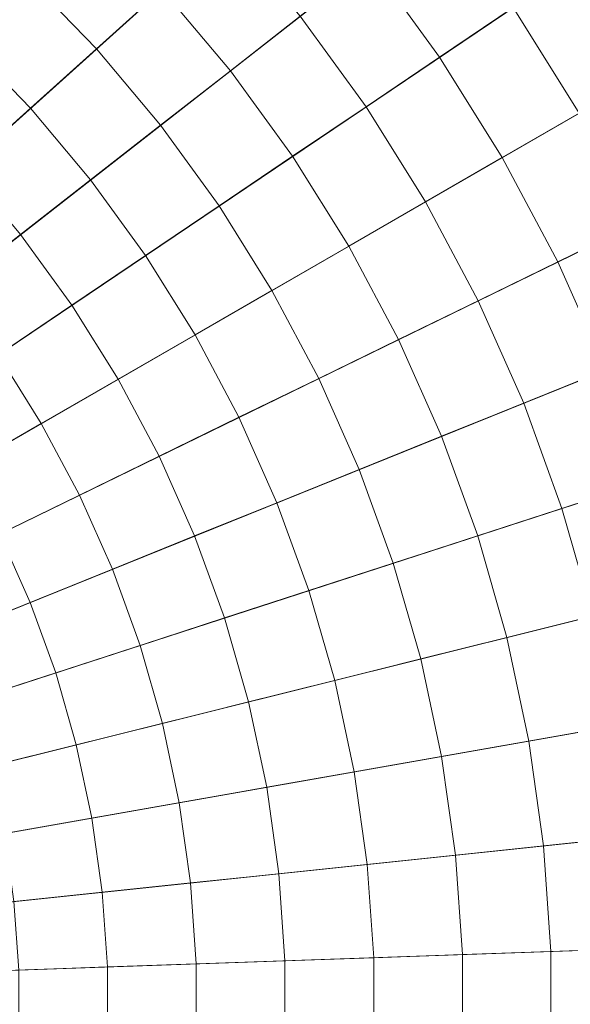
# Model space of a CAD drawing. Header units: centimetres. Extents: x -3.01 to 4.18, y -6.48 to 0.72.
# Tile 238 of 256: x 0.91 to 1.09, y -2.88 to -2.56. Entities that reach past the tile are written whole.
import ezdxf

# ---------------------------------------------------------------- set-up
doc = ezdxf.new("R2010")
doc.units = ezdxf.units.CM
doc.header["$LTSCALE"] = 2.54
doc.layers.add('Lucido design-1', color=7, linetype='Continuous')

# ---------------------------------------------------------------- blocks, each defined once
blk = doc.blocks.new('Gruppo-1')
at = {"color": 142, "linetype": 'Continuous', "lineweight": 9}
for points in [[(1.32909, -2.21215, -14.60843), (1.28063, -2.16196, -14.60843), (0.58636, -2.8809, -14.60843), (1.32909, -2.21215, -14.60843)], [(0.58636, -2.8809, -13.70118), (1.28063, -2.16196, -13.70118), (1.32909, -2.21215, -13.70118), (0.58636, -2.8809, -13.70118)], [(1.37393, -2.26558, -14.60843), (1.32909, -2.21215, -14.60843), (0.58636, -2.8809, -14.60843), (1.37393, -2.26558, -14.60843)], [(0.58636, -2.8809, -13.70118), (1.32909, -2.21215, -13.70118), (1.37393, -2.26558, -13.70118), (0.58636, -2.8809, -13.70118)], [(1.41493, -2.32202, -14.60843), (1.37393, -2.26558, -14.60843), (0.58636, -2.8809, -14.60843), (1.41493, -2.32202, -14.60843)], [(0.58636, -2.8809, -13.70118), (1.37393, -2.26558, -13.70118), (1.41493, -2.32202, -13.70118), (0.58636, -2.8809, -13.70118)], [(1.4519, -2.38118, -14.60843), (1.41493, -2.32202, -14.60843), (0.58636, -2.8809, -14.60843), (1.4519, -2.38118, -14.60843)], [(0.58636, -2.8809, -13.70118), (1.41493, -2.32202, -13.70118), (1.4519, -2.38118, -13.70118), (0.58636, -2.8809, -13.70118)], [(1.48465, -2.44277, -14.60843), (1.4519, -2.38118, -14.60843), (0.58636, -2.8809, -14.60843), (1.48465, -2.44277, -14.60843)], [(0.58636, -2.8809, -13.70118), (1.4519, -2.38118, -13.70118), (1.48465, -2.44277, -13.70118), (0.58636, -2.8809, -13.70118)], [(1.51302, -2.5065, -14.60843), (1.48465, -2.44277, -14.60843), (0.58636, -2.8809, -14.60843), (1.51302, -2.5065, -14.60843)], [(0.58636, -2.8809, -13.70118), (1.48465, -2.44277, -13.70118), (1.51302, -2.5065, -13.70118), (0.58636, -2.8809, -13.70118)], [(1.53688, -2.57206, -14.60843), (1.51302, -2.5065, -14.60843), (0.58636, -2.8809, -14.60843), (1.53688, -2.57206, -14.60843)], [(0.58636, -2.8809, -13.70118), (1.51302, -2.5065, -13.70118), (1.53688, -2.57206, -13.70118), (0.58636, -2.8809, -13.70118)], [(1.55611, -2.63911, -14.60843), (1.53688, -2.57206, -14.60843), (0.58636, -2.8809, -14.60843), (1.55611, -2.63911, -14.60843)], [(0.58636, -2.8809, -13.70118), (1.53688, -2.57206, -13.70118), (1.55611, -2.63911, -13.70118), (0.58636, -2.8809, -13.70118)], [(1.57061, -2.70735, -14.60843), (1.55611, -2.63911, -14.60843), (0.58636, -2.8809, -14.60843), (1.57061, -2.70735, -14.60843)], [(0.58636, -2.8809, -13.70118), (1.55611, -2.63911, -13.70118), (1.57061, -2.70735, -13.70118), (0.58636, -2.8809, -13.70118)], [(1.58032, -2.77643, -14.60843), (1.57061, -2.70735, -14.60843), (0.58636, -2.8809, -14.60843), (1.58032, -2.77643, -14.60843)], [(0.58636, -2.8809, -13.70118), (1.57061, -2.70735, -13.70118), (1.58032, -2.77643, -13.70118), (0.58636, -2.8809, -13.70118)], [(1.58519, -2.84602, -14.60843), (1.58032, -2.77643, -14.60843), (0.58636, -2.8809, -14.60843), (1.58519, -2.84602, -14.60843)], [(0.58636, -2.8809, -13.70118), (1.58032, -2.77643, -13.70118), (1.58519, -2.84602, -13.70118), (0.58636, -2.8809, -13.70118)], [(1.58519, -2.91578, -14.60843), (1.58519, -2.84602, -14.60843), (0.58636, -2.8809, -14.60843), (1.58519, -2.91578, -14.60843)], [(0.58636, -2.8809, -13.70118), (1.58519, -2.84602, -13.70118), (1.58519, -2.91578, -13.70118), (0.58636, -2.8809, -13.70118)]]:
    blk.add_polyline3d(points, dxfattribs=at)
for points in [[(1.08719, 0.68271, -13.70234), (0.83739, 0.70896, -13.70234), (0.58651, -2.87874, -13.70234), (0.58666, -2.87876, -13.70234)], [(1.33456, 0.63909, -13.70234), (1.08719, 0.68271, -13.70234), (0.58666, -2.87876, -13.70234), (0.58681, -2.87878, -13.70234)], [(1.57828, 0.57832, -13.70234), (1.33456, 0.63909, -13.70234), (0.58681, -2.87878, -13.70234), (0.58696, -2.87882, -13.70234)], [(1.81716, 0.5007, -13.70234), (1.57828, 0.57832, -13.70234), (0.58696, -2.87882, -13.70234), (0.5871, -2.87887, -13.70234)], [(2.05005, 0.40661, -13.70234), (1.81716, 0.5007, -13.70234), (0.5871, -2.87887, -13.70234), (0.58724, -2.87892, -13.70234)], [(2.27581, 0.2965, -13.70234), (2.05005, 0.40661, -13.70234), (0.58724, -2.87892, -13.70234), (0.58738, -2.87899, -13.70234)], [(2.49334, 0.17091, -13.70234), (2.27581, 0.2965, -13.70234), (0.58738, -2.87899, -13.70234), (0.58751, -2.87906, -13.70234)], [(2.70158, 0.03045, -13.70234), (2.49334, 0.17091, -13.70234), (0.58751, -2.87906, -13.70234), (0.58763, -2.87915, -13.70234)], [(2.89951, -0.12419, -13.70234), (2.70158, 0.03045, -13.70234), (0.58763, -2.87915, -13.70234), (0.58775, -2.87924, -13.70234)], [(3.08618, -0.29226, -13.70234), (2.89951, -0.12419, -13.70234), (0.58775, -2.87924, -13.70234), (0.58786, -2.87934, -13.70234)], [(3.26066, -0.47295, -13.70234), (3.08618, -0.29226, -13.70234), (0.58786, -2.87934, -13.70234), (0.58797, -2.87945, -13.70234)], [(3.42212, -0.66536, -13.70234), (3.26066, -0.47295, -13.70234), (0.58797, -2.87945, -13.70234), (0.58806, -2.87957, -13.70234)], [(3.56976, -0.86857, -13.70234), (3.42212, -0.66536, -13.70234), (0.58806, -2.87957, -13.70234), (0.58815, -2.87969, -13.70234)], [(3.70286, -1.08159, -13.70234), (3.56976, -0.86857, -13.70234), (0.58815, -2.87969, -13.70234), (0.58823, -2.87982, -13.70234)], [(3.82078, -1.30336, -13.70234), (3.70286, -1.08159, -13.70234), (0.58823, -2.87982, -13.70234), (0.5883, -2.87995, -13.70234)], [(3.92295, -1.53283, -13.70234), (3.82078, -1.30336, -13.70234), (0.5883, -2.87995, -13.70234), (0.58837, -2.88009, -13.70234)], [(4.00886, -1.76886, -13.70234), (3.92295, -1.53283, -13.70234), (0.58837, -2.88009, -13.70234), (0.58842, -2.88023, -13.70234)], [(4.07809, -2.01031, -13.70234), (4.00886, -1.76886, -13.70234), (0.58842, -2.88023, -13.70234), (0.58846, -2.88038, -13.70234)], [(4.13032, -2.256, -13.70234), (4.07809, -2.01031, -13.70234), (0.58846, -2.88038, -13.70234), (0.58849, -2.88052, -13.70234)], [(4.16527, -2.50474, -13.70234), (4.13032, -2.256, -13.70234), (0.58849, -2.88052, -13.70234), (0.58851, -2.88067, -13.70234)], [(4.18279, -2.75531, -13.70234), (4.16527, -2.50474, -13.70234), (0.58851, -2.88067, -13.70234), (0.58852, -2.88082, -13.70234)], [(0.89152, -2.5649, -12.61211), (0.86873, -2.54438, -12.61211), (0.88744, -2.52209, -12.61426), (0.91173, -2.54396, -12.61426)], [(1.04701, -2.57019, -12.62129), (1.02421, -2.53881, -12.62129), (1.04711, -2.52092, -12.62383), (1.0711, -2.55394, -12.62383)], [(0.93444, -2.56748, -12.61426), (0.91173, -2.54396, -12.61426), (0.93194, -2.52304, -12.6165), (0.95606, -2.54802, -12.6165)], [(0.97838, -2.57462, -12.6165), (0.95606, -2.54802, -12.6165), (0.97767, -2.52856, -12.61884), (1.0013, -2.55671, -12.61884)], [(1.09273, -2.58855, -12.62383), (1.0711, -2.55394, -12.62383), (1.09519, -2.53769, -12.62648), (1.11789, -2.57402, -12.62648)], [(1.0229, -2.58645, -12.61884), (1.0013, -2.55671, -12.61884), (1.02421, -2.53881, -12.62129), (1.04701, -2.57019, -12.62129)], [(0.91282, -2.58695, -12.61211), (0.89152, -2.5649, -12.61211), (0.91173, -2.54396, -12.61426), (0.93444, -2.56748, -12.61426)], [(0.95546, -2.59253, -12.61426), (0.93444, -2.56748, -12.61426), (0.95606, -2.54802, -12.6165), (0.97838, -2.57462, -12.6165)], [(1.06756, -2.60308, -12.62129), (1.04701, -2.57019, -12.62129), (1.0711, -2.55394, -12.62383), (1.09273, -2.58855, -12.62383)], [(0.99879, -2.60271, -12.6165), (0.97838, -2.57462, -12.6165), (1.0013, -2.55671, -12.61884), (1.0229, -2.58645, -12.61884)], [(0.89119, -2.60643, -12.61007), (0.8713, -2.58583, -12.61007), (0.89152, -2.5649, -12.61211), (0.91282, -2.58695, -12.61211)], [(0.93253, -2.61044, -12.61211), (0.91282, -2.58695, -12.61211), (0.93444, -2.56748, -12.61426), (0.95546, -2.59253, -12.61426)], [(1.04238, -2.61762, -12.61884), (1.0229, -2.58645, -12.61884), (1.04701, -2.57019, -12.62129), (1.06756, -2.60308, -12.62129)], [(0.97468, -2.61898, -12.61426), (0.95546, -2.59253, -12.61426), (0.97838, -2.57462, -12.6165), (0.99879, -2.60271, -12.6165)], [(0.9096, -2.62836, -12.61007), (0.89119, -2.60643, -12.61007), (0.91282, -2.58695, -12.61211), (0.93253, -2.61044, -12.61211)], [(1.01719, -2.63216, -12.6165), (0.99879, -2.60271, -12.6165), (1.0229, -2.58645, -12.61884), (1.04238, -2.61762, -12.61884)], [(1.08577, -2.63732, -12.62129), (1.06756, -2.60308, -12.62129), (1.09273, -2.58855, -12.62383), (1.11189, -2.62458, -12.62383)], [(0.95055, -2.63525, -12.61211), (0.93253, -2.61044, -12.61211), (0.95546, -2.59253, -12.61426), (0.97468, -2.61898, -12.61426)], [(0.992, -2.6467, -12.61426), (0.97468, -2.61898, -12.61426), (0.99879, -2.60271, -12.6165), (1.01719, -2.63216, -12.6165)], [(1.05963, -2.65007, -12.61884), (1.04238, -2.61762, -12.61884), (1.06756, -2.60308, -12.62129), (1.08577, -2.63732, -12.62129)], [(0.88666, -2.64628, -12.60813), (0.86956, -2.62591, -12.60813), (0.89119, -2.60643, -12.61007), (0.9096, -2.62836, -12.61007)], [(0.92642, -2.65152, -12.61007), (0.9096, -2.62836, -12.61007), (0.93253, -2.61044, -12.61211), (0.95055, -2.63525, -12.61211)], [(0.9668, -2.66125, -12.61211), (0.95055, -2.63525, -12.61211), (0.97468, -2.61898, -12.61426), (0.992, -2.6467, -12.61426)], [(1.0335, -2.66282, -12.6165), (1.01719, -2.63216, -12.6165), (1.04238, -2.61762, -12.61884), (1.05963, -2.65007, -12.61884)], [(1.10154, -2.67275, -12.62129), (1.08577, -2.63732, -12.62129), (1.11189, -2.62458, -12.62383), (1.12849, -2.66186, -12.62383)], [(0.90229, -2.6678, -12.60813), (0.88666, -2.64628, -12.60813), (0.9096, -2.62836, -12.61007), (0.92642, -2.65152, -12.61007)], [(1.00735, -2.67557, -12.61426), (0.992, -2.6467, -12.61426), (1.01719, -2.63216, -12.6165), (1.0335, -2.66282, -12.6165)], [(0.9416, -2.6758, -12.61007), (0.92642, -2.65152, -12.61007), (0.95055, -2.63525, -12.61211), (0.9668, -2.66125, -12.61211)], [(1.07458, -2.68364, -12.61884), (1.05963, -2.65007, -12.61884), (1.08577, -2.63732, -12.62129), (1.10154, -2.67275, -12.62129)], [(0.9812, -2.68832, -12.61211), (0.9668, -2.66125, -12.61211), (0.992, -2.6467, -12.61426), (1.00735, -2.67557, -12.61426)], [(0.91639, -2.69036, -12.60813), (0.90229, -2.6678, -12.60813), (0.92642, -2.65152, -12.61007), (0.9416, -2.6758, -12.61007)], [(1.04762, -2.69454, -12.6165), (1.0335, -2.66282, -12.6165), (1.05963, -2.65007, -12.61884), (1.07458, -2.68364, -12.61884)], [(0.95504, -2.70108, -12.61007), (0.9416, -2.6758, -12.61007), (0.9668, -2.66125, -12.61211), (0.9812, -2.68832, -12.61211)], [(1.02065, -2.70544, -12.61426), (1.00735, -2.67557, -12.61426), (1.0335, -2.66282, -12.6165), (1.04762, -2.69454, -12.6165)], [(0.89117, -2.70492, -12.60629), (0.87815, -2.68408, -12.60629), (0.90229, -2.6678, -12.60813), (0.91639, -2.69036, -12.60813)], [(1.08715, -2.71818, -12.61884), (1.07458, -2.68364, -12.61884), (1.10154, -2.67275, -12.62129), (1.1148, -2.7092, -12.62129)], [(0.92887, -2.71384, -12.60813), (0.91639, -2.69036, -12.60813), (0.9416, -2.6758, -12.61007), (0.95504, -2.70108, -12.61007)], [(0.99367, -2.71634, -12.61211), (0.9812, -2.68832, -12.61211), (1.00735, -2.67557, -12.61426), (1.02065, -2.70544, -12.61426)], [(1.0595, -2.72717, -12.6165), (1.04762, -2.69454, -12.6165), (1.07458, -2.68364, -12.61884), (1.08715, -2.71818, -12.61884)], [(0.96668, -2.72724, -12.61007), (0.95504, -2.70108, -12.61007), (0.9812, -2.68832, -12.61211), (0.99367, -2.71634, -12.61211)], [(0.9027, -2.72661, -12.60629), (0.89117, -2.70492, -12.60629), (0.91639, -2.69036, -12.60813), (0.92887, -2.71384, -12.60813)], [(1.03183, -2.73616, -12.61426), (1.02065, -2.70544, -12.61426), (1.04762, -2.69454, -12.6165), (1.0595, -2.72717, -12.6165)], [(0.93969, -2.73814, -12.60813), (0.92887, -2.71384, -12.60813), (0.95504, -2.70108, -12.61007), (0.96668, -2.72724, -12.61007)], [(1.00416, -2.74515, -12.61211), (0.99367, -2.71634, -12.61211), (1.02065, -2.70544, -12.61426), (1.03183, -2.73616, -12.61426)], [(1.09728, -2.75351, -12.61884), (1.08715, -2.71818, -12.61884), (1.1148, -2.7092, -12.62129), (1.12549, -2.74648, -12.62129)], [(0.91269, -2.74905, -12.60629), (0.9027, -2.72661, -12.60629), (0.92887, -2.71384, -12.60813), (0.93969, -2.73814, -12.60813)], [(0.97648, -2.75414, -12.61007), (0.96668, -2.72724, -12.61007), (0.99367, -2.71634, -12.61211), (1.00416, -2.74515, -12.61211)], [(1.06907, -2.76055, -12.6165), (1.0595, -2.72717, -12.6165), (1.08715, -2.71818, -12.61884), (1.09728, -2.75351, -12.61884)], [(0.88569, -2.75996, -12.60456), (0.87653, -2.73938, -12.60456), (0.9027, -2.72661, -12.60629), (0.91269, -2.74905, -12.60629)], [(0.94879, -2.76314, -12.60813), (0.93969, -2.73814, -12.60813), (0.96668, -2.72724, -12.61007), (0.97648, -2.75414, -12.61007)], [(1.04084, -2.76758, -12.61426), (1.03183, -2.73616, -12.61426), (1.0595, -2.72717, -12.6165), (1.06907, -2.76055, -12.6165)], [(0.9211, -2.77214, -12.60629), (0.91269, -2.74905, -12.60629), (0.93969, -2.73814, -12.60813), (0.94879, -2.76314, -12.60813)], [(1.01261, -2.77462, -12.61211), (1.00416, -2.74515, -12.61211), (1.03183, -2.73616, -12.61426), (1.04084, -2.76758, -12.61426)], [(0.98437, -2.78166, -12.61007), (0.97648, -2.75414, -12.61007), (1.00416, -2.74515, -12.61211), (1.01261, -2.77462, -12.61211)], [(0.8934, -2.78114, -12.60456), (0.88569, -2.75996, -12.60456), (0.91269, -2.74905, -12.60629), (0.9211, -2.77214, -12.60629)], [(0.95612, -2.78871, -12.60813), (0.94879, -2.76314, -12.60813), (0.97648, -2.75414, -12.61007), (0.98437, -2.78166, -12.61007)], [(1.07629, -2.79451, -12.6165), (1.06907, -2.76055, -12.6165), (1.09728, -2.75351, -12.61884), (1.10493, -2.78946, -12.61884)], [(4.18279, -3.00649, -13.70234), (4.18279, -2.75531, -13.70234), (0.58852, -2.88082, -13.70234), (0.58852, -2.88097, -13.70234)], [(1.04764, -2.79956, -12.61426), (1.04084, -2.76758, -12.61426), (1.06907, -2.76055, -12.6165), (1.07629, -2.79451, -12.6165)], [(0.92787, -2.79575, -12.60629), (0.9211, -2.77214, -12.60629), (0.94879, -2.76314, -12.60813), (0.95612, -2.78871, -12.60813)], [(1.01898, -2.80462, -12.61211), (1.01261, -2.77462, -12.61211), (1.04084, -2.76758, -12.61426), (1.04764, -2.79956, -12.61426)], [(0.89961, -2.8028, -12.60456), (0.8934, -2.78114, -12.60456), (0.9211, -2.77214, -12.60629), (0.92787, -2.79575, -12.60629)], [(0.99032, -2.80967, -12.61007), (0.98437, -2.78166, -12.61007), (1.01261, -2.77462, -12.61211), (1.01898, -2.80462, -12.61211)], [(0.96165, -2.81472, -12.60813), (0.95612, -2.78871, -12.60813), (0.98437, -2.78166, -12.61007), (0.99032, -2.80967, -12.61007)], [(0.93298, -2.81978, -12.60629), (0.92787, -2.79575, -12.60629), (0.95612, -2.78871, -12.60813), (0.96165, -2.81472, -12.60813)], [(1.08112, -2.8289, -12.6165), (1.07629, -2.79451, -12.6165), (1.10493, -2.78946, -12.61884), (1.11004, -2.82586, -12.61884)], [(0.90429, -2.82484, -12.60456), (0.89961, -2.8028, -12.60456), (0.92787, -2.79575, -12.60629), (0.93298, -2.81978, -12.60629)], [(1.05219, -2.83194, -12.61426), (1.04764, -2.79956, -12.61426), (1.07629, -2.79451, -12.6165), (1.08112, -2.8289, -12.6165)], [(1.02325, -2.83498, -12.61211), (1.01898, -2.80462, -12.61211), (1.04764, -2.79956, -12.61426), (1.05219, -2.83194, -12.61426)], [(0.99431, -2.83802, -12.61007), (0.99032, -2.80967, -12.61007), (1.01898, -2.80462, -12.61211), (1.02325, -2.83498, -12.61211)], [(0.96535, -2.84106, -12.60813), (0.96165, -2.81472, -12.60813), (0.99032, -2.80967, -12.61007), (0.99431, -2.83802, -12.61007)], [(0.93639, -2.84411, -12.60629), (0.93298, -2.81978, -12.60629), (0.96165, -2.81472, -12.60813), (0.96535, -2.84106, -12.60813)], [(0.90743, -2.84715, -12.60456), (0.90429, -2.82484, -12.60456), (0.93298, -2.81978, -12.60629), (0.93639, -2.84411, -12.60629)], [(1.08354, -2.86354, -12.6165), (1.08112, -2.8289, -12.6165), (1.11004, -2.82586, -12.61884), (1.1126, -2.86252, -12.61884)], [(1.05447, -2.86455, -12.61426), (1.05219, -2.83194, -12.61426), (1.08112, -2.8289, -12.6165), (1.08354, -2.86354, -12.6165)], [(1.02539, -2.86557, -12.61211), (1.02325, -2.83498, -12.61211), (1.05219, -2.83194, -12.61426), (1.05447, -2.86455, -12.61426)], [(0.9963, -2.86658, -12.61007), (0.99431, -2.83802, -12.61007), (1.02325, -2.83498, -12.61211), (1.02539, -2.86557, -12.61211)], [(0.96721, -2.8676, -12.60813), (0.96535, -2.84106, -12.60813), (0.99431, -2.83802, -12.61007), (0.9963, -2.86658, -12.61007)], [(0.93811, -2.86861, -12.60629), (0.93639, -2.84411, -12.60629), (0.96535, -2.84106, -12.60813), (0.96721, -2.8676, -12.60813)], [(0.909, -2.86963, -12.60456), (0.90743, -2.84715, -12.60456), (0.93639, -2.84411, -12.60629), (0.93811, -2.86861, -12.60629)], [(1.02539, -2.89623, -12.61211), (1.02539, -2.86557, -12.61211), (1.05447, -2.86455, -12.61426), (1.05447, -2.89724, -12.61426)], [(1.05447, -2.89724, -12.61426), (1.05447, -2.86455, -12.61426), (1.08354, -2.86354, -12.6165), (1.08354, -2.89826, -12.6165)], [(1.08354, -2.89826, -12.6165), (1.08354, -2.86354, -12.6165), (1.1126, -2.86252, -12.61884), (1.1126, -2.89927, -12.61884)], [(0.93811, -2.89318, -12.60629), (0.93811, -2.86861, -12.60629), (0.96721, -2.8676, -12.60813), (0.96721, -2.8942, -12.60813)], [(0.96721, -2.8942, -12.60813), (0.96721, -2.8676, -12.60813), (0.9963, -2.86658, -12.61007), (0.9963, -2.89521, -12.61007)], [(0.9963, -2.89521, -12.61007), (0.9963, -2.86658, -12.61007), (1.02539, -2.86557, -12.61211), (1.02539, -2.89623, -12.61211)], [(0.909, -2.89217, -12.60456), (0.909, -2.86963, -12.60456), (0.93811, -2.86861, -12.60629), (0.93811, -2.89318, -12.60629)]]:
    blk.add_3dface(points, dxfattribs=at)

msp = doc.modelspace()

# ---------------------------------------------------------------- block references
at = {"layer": 'Lucido design-1', "color": 7}
msp.add_blockref('Gruppo-1', (0, 0), dxfattribs=at)

doc.saveas('drawing.dxf')
